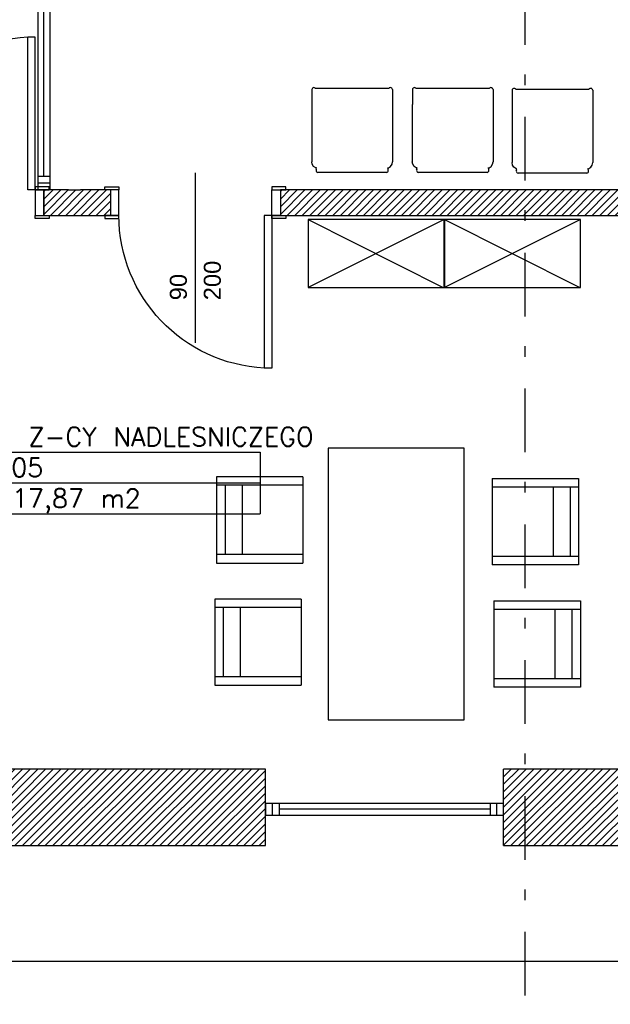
# Model space of a CAD drawing. Header units: inches. Extents: x 18487 to 24863, y 1480 to 5771.
# Tile 5 of 51: x 20804 to 21151, y 2100 to 2680. Entities that reach past the tile are written whole.
import ezdxf
from ezdxf.enums import TextEntityAlignment as Align

# ---------------------------------------------------------------- set-up
doc = ezdxf.new("R2010")
doc.units = ezdxf.units.IN
doc.header["$MEASUREMENT"] = 0
doc.linetypes.add('CENTER2', pattern=[80, 37.5, -17.5, 6.25, -18.75])
for name, color, linetype in [('_T meble', 7, 'Continuous'), ('_T sciany', 7, 'Continuous'), ('AA_PRZ_SCIANY_030', 7, 'Continuous'), ('ArchiCAD', 7, 'Continuous'), ('Window-Door Markers', 7, 'Continuous')]:
    doc.layers.add(name, color=color, linetype=linetype)
doc.styles.add('GENERATED_STYLE_16', font='txt')
doc.styles.add('GENERATED_STYLE_17', font='arial.ttf')
doc.styles.add('GENERATED_STYLE_20', font='txt')
doc.styles.get("Standard").update_dxf_attribs({"font": 'txt', "bigfont": 'BIGFONT.SHX'})
doc.dimstyles.new('Dimstyle_7', dxfattribs={"dimtxt": 15, "dimasz": 9.5, "dimexe": 0.18, "dimexo": 0.5, "dimgap": 0.09, "dimtad": 1, "dimdec": 0, "dimzin": 0, "dimdsep": 46, "dimtxsty": 'GENERATED_STYLE_20', "dimblk": 'ARROWHEAD_11', "dimblk1": 'ARROWHEAD_11', "dimblk2": 'ARROWHEAD_11', "dimcen": 0.09, "dimclrd": 220, "dimclre": 220, "dimclrt": 220, "dimadec": 1, "dimazin": 0, "dimtfac": 1, "dimtdec": 4, "dimtmove": 0, "dimatfit": 3, "dimfxl": 0, "dimtolj": 1, "dimtzin": 0, "dimarcsym": 0})
pattern_1 = [(45, (0, 0), (-2.24506403, 2.24506403), [])]

# ---------------------------------------------------------------- blocks, each defined once
blk = doc.blocks.new('GAB. Z-CY NADLESNICZEGO_1A.05_132', base_point=(20855.48, 2416.27))
at = {"layer": '_T sciany', "color": 160, "linetype": 'Continuous'}
for p, q in [((20765.93, 2425.33), (20765.93, 2389.09)), ((20765.93, 2425.33), (20945.03, 2425.33)), ((20945.03, 2425.33), (20945.03, 2389.09)), ((20765.93, 2407.21), (20945.03, 2407.21)), ((20765.93, 2389.09), (20945.03, 2389.09))]:
    blk.add_line(p, q, dxfattribs=at)
at = {"color": 0}
for tag in ['floor_f', 'ROOM_PERIM', 'ROOM_WALLS_SURF', 'ROOM_DOORS_SURF', 'ROOM_WINDS_SURF', 'ROOM_BASELEV', 'ROOM_HEIGHT', 'ROOM_NET_AREA', 'ROOM_REDUCED_AREA', 'ROOM_CALC_AREA', 'ROOM_VOLUME']:
    blk.add_attdef(tag, text='', height=200, dxfattribs=at).set_placement((20855.48, 2359.12), align=Align.BOTTOM_LEFT)
at = {"layer": '_T sciany', "color": 160}
for tag, p in [('ROOM_NAME', (20765.93, 2439.88)), ('ROOM_NUMBER', (20775.93, 2421.77)), ('ROOM_AREA', (20775.93, 2403.65))]:
    blk.add_attdef(tag, text='', height=11, dxfattribs=at).set_placement(p, align=Align.TOP_LEFT)
blk = doc.blocks.new('W BottomHung 65_213')
at = {"color": 0, "linetype": 'ByBlock'}
for p, q in [((70, 0), (-70, 0)), ((-70, 0), (-70, -6.8)), ((-66, 0), (-66, -6.8)), ((-62, -6.8), (-62, 0)), ((62, -6.8), (62, 0)), ((66, 0), (66, -6.8)), ((70, -6.8), (70, 0)), ((-62, -3.4), (62, -3.4)), ((-70, -6.8), (70, -6.8))]:
    blk.add_line(p, q, dxfattribs=at)
blk = doc.blocks.new('WALL_610', base_point=(21166.3, 2216.07))
at = {"layer": '_T sciany'}
h = blk.add_hatch(dxfattribs=at)
h.set_pattern_fill('ANSI31', color=5, style=0, pattern_type=2)
h.set_pattern_definition(pattern_1)
h.paths.add_polyline_path([(20779.1, 2238.57), (20779.1, 2193.57), (20948.24, 2193.57), (20948.24, 2238.57)], flags=0)
h = blk.add_hatch(dxfattribs=at)
h.set_pattern_fill('ANSI31', color=5, style=0, pattern_type=2)
h.set_pattern_definition(pattern_1)
h.paths.add_polyline_path([(21088.24, 2238.57), (21088.24, 2193.57), (21166.3, 2193.57), (21166.3, 2238.57)], flags=0)
at = {"layer": '_T sciany', "color": 5, "linetype": 'Continuous'}
for p, q in [((20948.24, 2238.57), (20779.1, 2238.57)), ((20948.24, 2193.57), (20948.24, 2238.57)), ((21088.24, 2193.57), (21088.24, 2238.57)), ((21166.3, 2238.57), (21088.24, 2238.57)), ((20779.1, 2193.57), (20948.24, 2193.57)), ((21088.24, 2193.57), (21166.3, 2193.57))]:
    blk.add_line(p, q, dxfattribs=at)
at = {"layer": '_T sciany', "color": 140, "linetype": 'Continuous', "rotation": 180}
blk.add_blockref('W BottomHung 65_213', (21018.24, 2211.57), dxfattribs=at)
blk = doc.blocks.new('W BottomHung 65_226')
at = {"color": 0, "linetype": 'ByBlock'}
for p, q in [((66.15, 0), (-66.15, 0)), ((-66.15, 0), (-66.15, -6.8)), ((-62.15, 0), (-62.15, -6.8)), ((-58.15, -6.8), (-58.15, 0)), ((58.15, -6.8), (58.15, 0)), ((62.15, 0), (62.15, -6.8)), ((66.15, -6.8), (66.15, 0)), ((-58.15, -3.4), (58.15, -3.4)), ((-66.15, -6.8), (66.15, -6.8))]:
    blk.add_line(p, q, dxfattribs=at)
blk = doc.blocks.new('WALL_613', base_point=(20835.72, 2572.27))
at = {"layer": '_T sciany'}
h = blk.add_hatch(dxfattribs=at)
h.set_pattern_fill('ANSI31', color=5, style=0, pattern_type=2)
h.set_pattern_definition(pattern_1)
h.paths.add_polyline_path([(20839.22, 2712.07), (20832.22, 2712.07)], flags=0)
h = blk.add_hatch(dxfattribs=at)
h.set_pattern_fill('ANSI31', color=5, style=0, pattern_type=2)
h.set_pattern_definition(pattern_1)
h.paths.add_polyline_path([(20839.22, 2579.77), (20832.22, 2579.77)], flags=0)
at = {"layer": '_T sciany', "color": 5, "linetype": 'Continuous'}
for p, q in [((20832.22, 2712.07), (20839.22, 2712.07)), ((20839.22, 2712.07), (20838.73, 2712.07)), ((20832.22, 2579.77), (20839.22, 2579.77))]:
    blk.add_line(p, q, dxfattribs=at)
at = {"layer": '_T sciany', "color": 140, "linetype": 'Continuous', "xscale": -1, "rotation": 270}
blk.add_blockref('W BottomHung 65_226', (20821.22, 2645.92), dxfattribs=at)
blk = doc.blocks.new('D1 -Tr 65_395')
at = {"color": 140, "linetype": 'Continuous'}
for p, q in [((45, 90), (40.555, 90)), ((40.555, 0), (40.555, 90)), ((45, 0), (45, 90)), ((-53.255, 0), (-53.255, 1.905)), ((-53.255, 1.905), (-45, 1.905)), ((-53.255, 0), (-53.255, 1.905)), ((-53.255, 1.905), (-45, 1.905)), ((-45, 0), (-53.255, 0)), ((-45, 0), (-53.255, 0)), ((-50, 0), (-45, 0)), ((-50, -15), (-50, 0)), ((-50, 0), (-45, 0)), ((-50, -15), (-50, 0)), ((-45, 1.905), (-45, 0)), ((-45, 1.905), (-45, 0)), ((-45, 0), (-45, -15)), ((-45, 0), (-45, -15)), ((45, 0), (40.555, 0)), ((53.255, 1.905), (45, 1.905)), ((45, 1.905), (45, 0)), ((53.255, 1.905), (45, 1.905)), ((45, 1.905), (45, 0)), ((50, 0), (45, 0)), ((45, 0), (45, -15)), ((45, 0), (53.255, 0)), ((50, 0), (45, 0)), ((45, 0), (45, -15)), ((45, 0), (53.255, 0)), ((50, -15), (50, 0)), ((50, -15), (50, 0)), ((53.255, 0), (53.255, 1.905)), ((53.255, 0), (53.255, 1.905)), ((-45, -15), (-53.255, -15)), ((-53.255, -15), (-53.255, -16.905)), ((-45, -15), (-53.255, -15)), ((-53.255, -15), (-53.255, -16.905)), ((-53.255, -16.905), (-45, -16.905)), ((-53.255, -16.905), (-45, -16.905)), ((-45, -15), (-50, -15)), ((-45, -15), (-50, -15)), ((-45, -16.905), (-45, -15)), ((-45, -16.905), (-45, -15)), ((45, -15), (50, -15)), ((45, -15), (53.255, -15)), ((45, -16.905), (45, -15)), ((45, -15), (50, -15)), ((45, -15), (53.255, -15)), ((45, -16.905), (45, -15)), ((53.255, -16.905), (45, -16.905)), ((53.255, -16.905), (45, -16.905)), ((53.255, -15), (53.255, -16.905)), ((53.255, -15), (53.255, -16.905))]:
    blk.add_line(p, q, dxfattribs=at)
blk.add_arc((45, 0), 90, 92.827477, 180, dxfattribs=at)
blk = doc.blocks.new('D1 -Tr 65_396')
at = {"color": 140, "linetype": 'Continuous'}
for p, q in [((45, 90), (40.555, 90)), ((40.555, 0), (40.555, 90)), ((45, 0), (45, 90)), ((-53.255, 0), (-53.255, 1.905)), ((-53.255, 1.905), (-45, 1.905)), ((-53.255, 0), (-53.255, 1.905)), ((-53.255, 1.905), (-45, 1.905)), ((-45, 0), (-53.255, 0)), ((-45, 0), (-53.255, 0)), ((-50, 0), (-45, 0)), ((-50, -15), (-50, 0)), ((-50, 0), (-45, 0)), ((-50, -15), (-50, 0)), ((-45, 1.905), (-45, 0)), ((-45, 1.905), (-45, 0)), ((-45, 0), (-45, -15)), ((-45, 0), (-45, -15)), ((45, 0), (40.555, 0)), ((53.255, 1.905), (45, 1.905)), ((45, 1.905), (45, 0)), ((53.255, 1.905), (45, 1.905)), ((45, 1.905), (45, 0)), ((50, 0), (45, 0)), ((45, 0), (45, -15)), ((45, 0), (53.255, 0)), ((50, 0), (45, 0)), ((45, 0), (45, -15)), ((45, 0), (53.255, 0)), ((50, -15), (50, 0)), ((50, -15), (50, 0)), ((53.255, 0), (53.255, 1.905)), ((53.255, 0), (53.255, 1.905)), ((-45, -15), (-53.255, -15)), ((-53.255, -15), (-53.255, -16.905)), ((-45, -15), (-53.255, -15)), ((-53.255, -15), (-53.255, -16.905)), ((-53.255, -16.905), (-45, -16.905)), ((-53.255, -16.905), (-45, -16.905)), ((-45, -15), (-50, -15)), ((-45, -15), (-50, -15)), ((-45, -16.905), (-45, -15)), ((-45, -16.905), (-45, -15)), ((45, -15), (50, -15)), ((45, -15), (53.255, -15)), ((45, -16.905), (45, -15)), ((45, -15), (50, -15)), ((45, -15), (53.255, -15)), ((45, -16.905), (45, -15)), ((53.255, -16.905), (45, -16.905)), ((53.255, -16.905), (45, -16.905)), ((53.255, -15), (53.255, -16.905)), ((53.255, -15), (53.255, -16.905))]:
    blk.add_line(p, q, dxfattribs=at)
blk.add_arc((45, 0), 90, 92.827477, 180, dxfattribs=at)
blk = doc.blocks.new('Window-Door Marker - 70_4117')
at = {"layer": 'ArchiCAD', "color": 140, "linetype": 'Continuous'}
blk.add_line((0, -90), (0, 10), dxfattribs=at)
blk = doc.blocks.new('WALL_630', base_point=(20385.09, 2572.27))
at = {"layer": '_T sciany'}
h = blk.add_hatch(dxfattribs=at)
h.set_pattern_fill('ANSI31', color=5, style=0, pattern_type=2)
h.set_pattern_definition(pattern_1)
h.paths.add_polyline_path([(20856.91, 2564.77), (20856.91, 2579.77), (20817.69, 2579.77), (20817.69, 2564.77)], flags=0)
h = blk.add_hatch(dxfattribs=at)
h.set_pattern_fill('ANSI31', color=5, style=0, pattern_type=2)
h.set_pattern_definition(pattern_1)
h.paths.add_polyline_path([(21166.3, 2564.77), (21166.3, 2579.77), (20956.91, 2579.77), (20956.91, 2564.77)], flags=0)
at = {"layer": '_T sciany', "color": 5, "linetype": 'Continuous'}
for p, q in [((20817.69, 2579.77), (20817.69, 2564.77)), ((20832.22, 2579.77), (20817.69, 2579.77)), ((20856.91, 2579.77), (20839.22, 2579.77)), ((20856.91, 2579.77), (20856.91, 2564.77)), ((20956.91, 2579.77), (20956.91, 2564.77)), ((21166.3, 2579.77), (20956.91, 2579.77)), ((20817.69, 2564.77), (20856.91, 2564.77)), ((20956.91, 2564.77), (21166.3, 2564.77))]:
    blk.add_line(p, q, dxfattribs=at)
at = {"layer": '_T sciany'}
blk.add_blockref('D1 -Tr 65_395', (20767.69, 2579.77), dxfattribs=at)
at = {"layer": '_T sciany', "xscale": -1, "rotation": 179.9999999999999}
blk.add_blockref('D1 -Tr 65_396', (20906.91, 2564.77), dxfattribs=at)
at = {"layer": 'Window-Door Markers'}
ref = blk.add_blockref('Window-Door Marker - 70_4117', (20906.91, 2579.77), dxfattribs=at)
ref.add_attrib('AC_WIDO_A_SIZE', '90', dxfattribs={"color": 255, "height": 10, "rotation": 90, "style": 'GENERATED_STYLE_17'}).set_placement((20904.87, 2514.77), align=Align.BOTTOM_LEFT)
ref.add_attrib('AC_WIDO_B_SIZE', '200', dxfattribs={"color": 255, "height": 10, "rotation": 90, "style": 'GENERATED_STYLE_17'}).set_placement((20924.87, 2514.77), align=Align.BOTTOM_LEFT)
blk = doc.blocks.new('Chair 2 65_7')
at = {"layer": '_T meble', "color": 0, "linetype": 'Continuous'}
for p, q in [((-21.22, 24.13), (-21.3, 23.7)), ((-21.22, 24.13), (-21.3, 23.7)), ((-21.3, 23.7), (-21.22, 23.27)), ((-21.3, 23.7), (-21.22, 23.27)), ((-21.22, 23.28), (-21.3, 23.08)), ((-21.22, 23.28), (-21.3, 23.08)), ((-21.01, 24.5), (-21.22, 24.13)), ((-21.01, 24.5), (-21.22, 24.13)), ((-20.67, 24.78), (-21.01, 24.5)), ((-20.67, 24.78), (-21.01, 24.5)), ((-20.27, 24.93), (-20.67, 24.78)), ((-20.27, 24.93), (-20.67, 24.78)), ((-20.27, 24.93), (20.17, 24.93)), ((-20.27, 24.93), (20.17, 24.93)), ((20.58, 24.78), (20.17, 24.93)), ((20.58, 24.78), (20.17, 24.93)), ((20.91, 24.5), (20.58, 24.78)), ((20.91, 24.5), (20.58, 24.78)), ((21.13, 24.13), (20.91, 24.5)), ((21.13, 24.13), (20.91, 24.5)), ((21.2, 23.08), (21.12, 23.27)), ((21.2, 23.08), (21.12, 23.27)), ((21.12, 23.23), (21.12, 23.24)), ((21.12, 23.23), (21.12, 23.24)), ((21.2, 23.7), (21.13, 24.13)), ((21.2, 23.7), (21.13, 24.13)), ((21.13, 23.27), (21.2, 23.7)), ((21.13, 23.27), (21.2, 23.7)), ((-23.51, 20.14), (-23.8, 18.7)), ((-23.51, 20.14), (-23.8, 18.7)), ((-23.51, 20.1), (-23.8, 18.67)), ((-23.51, 20.1), (-23.8, 18.67)), ((-23.8, -15.03), (-23.8, 18.7)), ((-23.8, -15.03), (-23.8, 18.7)), ((-23.72, 18.67), (-23.8, 18.67)), ((-23.8, -15.06), (-23.8, 18.67)), ((-23.72, 18.67), (-23.8, 18.67)), ((-23.8, -15.06), (-23.8, 18.67)), ((-22.7, 21.35), (-23.51, 20.14)), ((-22.7, 21.35), (-23.51, 20.14)), ((-21.48, 22.17), (-22.7, 21.35)), ((-21.48, 22.17), (-22.7, 21.35)), ((-20.96, 22.27), (-21.48, 22.17)), ((-20.96, 22.27), (-21.48, 22.17)), ((-21.3, 23.08), (-20.96, 22.27)), ((-21.3, 23.08), (-20.96, 22.27)), ((21.2, 23.08), (20.86, 22.27)), ((21.2, 23.08), (20.86, 22.27)), ((20.86, 22.27), (21.39, 22.17)), ((20.86, 22.27), (21.39, 22.17)), ((21.39, 22.17), (22.6, 21.35)), ((21.39, 22.17), (22.6, 21.35)), ((22.6, 21.35), (23.42, 20.14)), ((22.6, 21.35), (23.42, 20.14)), ((23.42, 20.14), (23.7, 18.7)), ((23.42, 20.14), (23.7, 18.7)), ((23.7, 18.67), (23.62, 18.67)), ((23.7, 18.67), (23.62, 18.67)), ((23.7, -15.03), (23.7, 18.7)), ((23.7, -15.03), (23.7, 18.7)), ((23.7, -15.06), (23.7, 18.67)), ((23.7, -15.06), (23.7, 18.67)), ((-23.8, -15.03), (-23.78, -15.04)), ((-23.8, -15.03), (-23.78, -15.04)), ((-23.8, -15.06), (-23.78, -15.06)), ((-23.8, -15.06), (-23.78, -15.06)), ((-23.78, -24), (-23.78, -15.03)), ((-23.78, -24), (-23.78, -15.03)), ((-23.78, -18.48), (-23.78, -15.06)), ((-23.78, -18.48), (-23.78, -15.06)), ((23.68, -24), (23.68, -15.03)), ((23.68, -15.04), (23.7, -15.03)), ((23.68, -24), (23.68, -15.03)), ((23.68, -15.04), (23.7, -15.03)), ((23.68, -18.48), (23.68, -15.06)), ((23.68, -15.06), (23.7, -15.06)), ((23.68, -18.48), (23.68, -15.06)), ((23.68, -15.06), (23.7, -15.06)), ((-23.78, -21.39), (-23.78, -18.48)), ((-23.78, -21.39), (-23.78, -18.48)), ((-23.78, -23.33), (-23.78, -21.39)), ((-23.78, -23.33), (-23.78, -21.39)), ((23.68, -21.39), (23.68, -18.48)), ((23.68, -21.39), (23.68, -18.48)), ((23.68, -23.33), (23.68, -21.39)), ((23.68, -23.33), (23.68, -21.39)), ((-23.78, -23.77), (-23.8, -23.8)), ((-23.78, -23.77), (-23.8, -23.8)), ((-23.8, -23.8), (-23.78, -23.83)), ((-23.8, -23.8), (-23.78, -23.83)), ((-23.78, -24.02), (-23.78, -23.33)), ((-23.78, -24.02), (-23.78, -23.33)), ((-23.78, -24), (-23.63, -24.41)), ((-23.78, -24), (-23.63, -24.41)), ((-23.78, -24.02), (-23.63, -24.42)), ((-23.78, -24.02), (-23.63, -24.42)), ((-23.63, -24.41), (-23.35, -24.74)), ((-23.63, -24.41), (-23.35, -24.74)), ((-23.63, -24.42), (-23.35, -24.76)), ((-23.63, -24.42), (-23.35, -24.76)), ((-23.35, -24.74), (-22.98, -24.96)), ((-23.35, -24.74), (-22.98, -24.96)), ((-23.35, -24.76), (-22.98, -24.97)), ((-23.35, -24.76), (-22.98, -24.97)), ((-23.19, -24.85), (-23.18, -24.88)), ((-23.19, -24.85), (-23.18, -24.88)), ((-23.18, -24.88), (-23.14, -24.88)), ((-23.18, -24.88), (-23.14, -24.88)), ((-22.98, -24.96), (-22.55, -25.03)), ((-22.98, -24.96), (-22.55, -25.03)), ((-22.98, -24.97), (-22.55, -25.05)), ((-22.98, -24.97), (-22.55, -25.05)), ((-22.55, -25.03), (-22.12, -24.96)), ((-22.55, -25.03), (-22.12, -24.96)), ((-22.55, -25.05), (-22.12, -24.97)), ((-22.55, -25.05), (-22.12, -24.97)), ((-22.12, -24.96), (-21.75, -24.74)), ((-22.12, -24.96), (-21.75, -24.74)), ((-22.12, -24.97), (-21.75, -24.76)), ((-22.12, -24.97), (-21.75, -24.76)), ((-21.96, -24.88), (-21.93, -24.88)), ((-21.96, -24.88), (-21.93, -24.88)), ((-21.93, -24.88), (-21.91, -24.85)), ((-21.93, -24.88), (-21.91, -24.85)), ((-21.75, -24.74), (-21.52, -24.47)), ((-21.75, -24.74), (-21.52, -24.47)), ((-21.75, -24.76), (-21.52, -24.49)), ((-21.75, -24.76), (-21.52, -24.49)), ((-21.52, -24.47), (21.43, -24.47)), ((-21.52, -24.47), (21.43, -24.47)), ((21.43, -24.47), (21.65, -24.74)), ((21.43, -24.47), (21.65, -24.74)), ((21.65, -24.74), (22.02, -24.96)), ((21.65, -24.74), (22.02, -24.96)), ((22.02, -24.96), (22.45, -25.03)), ((22.02, -24.96), (22.45, -25.03)), ((22.45, -25.03), (22.88, -24.96)), ((22.45, -25.03), (22.88, -24.96)), ((22.88, -24.96), (23.25, -24.74)), ((22.88, -24.96), (23.25, -24.74)), ((23.25, -24.74), (23.53, -24.41)), ((23.25, -24.74), (23.53, -24.41)), ((23.53, -24.41), (23.68, -24)), ((23.53, -24.41), (23.68, -24))]:
    blk.add_line(p, q, dxfattribs=at)
blk = doc.blocks.new('Chair Arm 65_3883')
at = {"layer": '_T meble', "color": 0, "linetype": 'Continuous'}
for p, q in [((0, 50.8), (50.8, 50.8)), ((0, 50.8), (0, 0)), ((5, 50.8), (5, 0)), ((45.8, 50.8), (45.8, 0)), ((50.8, 0), (50.8, 50.8)), ((5, 15), (45.8, 15)), ((0, 0), (50.8, 0)), ((5, 5), (45.8, 5))]:
    blk.add_line(p, q, dxfattribs=at)
blk = doc.blocks.new('PLN_Szafa lekarska Cl')
at = {"layer": '_T meble', "color": 0, "linetype": 'ByBlock'}
for p, q in [((0, 0), (51, 0)), ((0, -55), (0, 0)), ((0, 0), (51, -55)), ((51, 0), (0.29, -55)), ((51, 0), (51, -55)), ((51, -55), (0, -55))]:
    blk.add_line(p, q, dxfattribs=at)
blk = doc.blocks.new('Chair Arm 65_58')
at = {"layer": '_T meble', "color": 0, "linetype": 'Continuous'}
for p, q in [((0, 50.8), (50.8, 50.8)), ((0, 50.8), (0, 0)), ((5, 50.8), (5, 0)), ((45.8, 50.8), (45.8, 0)), ((50.8, 0), (50.8, 50.8)), ((5, 15), (45.8, 15)), ((0, 0), (50.8, 0)), ((5, 5), (45.8, 5))]:
    blk.add_line(p, q, dxfattribs=at)
blk = doc.blocks.new('Table 120x80 65_3983')
at = {"layer": '_T meble', "color": 0, "linetype": 'Continuous'}
for p, q in [((-80, -80), (-80, 0)), ((-80, 0), (80, 0)), ((80, 0), (80, -80)), ((80, -80), (-80, -80))]:
    blk.add_line(p, q, dxfattribs=at)
blk = doc.blocks.new('*D426')
at = {"layer": 'ArchiCAD', "color": 220, "linetype": 'Continuous'}
for p, q in [((19973.81, 2926.76), (19966.94, 2926.76)), ((19976.31, 2739.57), (19976.31, 2924.26)), ((19985.69, 2926.76), (19978.81, 2926.76)), ((19973.81, 2737.07), (19966.94, 2737.07)), ((19985.69, 2737.07), (19978.81, 2737.07))]:
    blk.add_line(p, q, dxfattribs=at)
at = {"layer": 'ArchiCAD', "color": 220, "linetype": 'Continuous', "const_width": 2.5}
for points in [[(19975.06, 2926.76, 1), (19977.56, 2926.76, 1)], [(19975.06, 2737.07, 1), (19977.56, 2737.07, 1)]]:
    blk.add_lwpolyline(points, format="xyb", close=True, dxfattribs=at)
at = {"layer": 'ArchiCAD', "color": 220, "linetype": 'Continuous'}
for centre in [(19976.31, 2926.76), (19976.31, 2737.07)]:
    blk.add_circle(centre, 2.5, dxfattribs=at)
at = {"layer": 'ArchiCAD', "color": 220, "char_height": 15, "attachment_point": 1, "rotation": 90}
for s, insert in [('\\A1;{\\fArial Europa Srodkowa|b0|i0|c0|p34;\\C220;25}', (19958.31, 2901.5)), ('\\A1;{\\fArial Europa Srodkowa|b0|i0|c0|p34;\\C220;190}', (19958.31, 2803.46))]:
    blk.add_mtext(s, dxfattribs=dict(at, insert=insert))
blk = doc.blocks.new('ARROWHEAD_11')
at = {"color": 0, "linetype": 'Continuous'}
blk.add_line((0, 0), (-1, 0), dxfattribs=at)
at = {"color": 0, "linetype": 'Continuous', "const_width": 0.25}
blk.add_lwpolyline([(-0.125, 0, 1), (0.125, 0, 1)], format="xyb", close=True, dxfattribs=at)
blk = doc.blocks.new('*D427')
at = {"layer": 'ArchiCAD', "color": 220, "linetype": 'Continuous'}
for p, q in [((19973.81, 2951.76), (19966.94, 2951.76)), ((19985.69, 2951.76), (19978.81, 2951.76)), ((19976.31, 2929.26), (19976.31, 2949.26)), ((19973.81, 2926.76), (19966.94, 2926.76)), ((19985.69, 2926.76), (19978.81, 2926.76))]:
    blk.add_line(p, q, dxfattribs=at)
at = {"layer": 'ArchiCAD', "color": 220, "linetype": 'Continuous', "const_width": 2.5}
for points in [[(19975.06, 2951.76, 1), (19977.56, 2951.76, 1)], [(19975.06, 2926.76, 1), (19977.56, 2926.76, 1)]]:
    blk.add_lwpolyline(points, format="xyb", close=True, dxfattribs=at)
at = {"layer": 'ArchiCAD', "color": 220, "linetype": 'Continuous'}
for centre in [(19976.31, 2951.76), (19976.31, 2926.76)]:
    blk.add_circle(centre, 2.5, dxfattribs=at)

msp = doc.modelspace()

# ---------------------------------------------------------------- linework, layer by layer
at = {"layer": 'AA_PRZ_SCIANY_030', "color": 150, "linetype": 'CENTER2'}
msp.add_line((21100.71, 4062.76), (21100.71, 2023.49), dxfattribs=at)
at = {"layer": 'AA_PRZ_SCIANY_030', "color": 150, "linetype": 'Continuous'}
msp.add_line((21436.96, 2125.29), (20174.55, 2125.29), dxfattribs=at)

# ---------------------------------------------------------------- block references
at = {"layer": '_T meble', "color": 162}
for name, p, rotation in [('Chair 2 65_7', (20999.07, 2614.98), 180), ('Chair 2 65_7', (21058.23, 2614.98), 180), ('Chair 2 65_7', (21116.89, 2614.53), 180), ('Chair Arm 65_58', (20919.35, 2410.82), 270), ('Chair Arm 65_58', (20918.33, 2338.82), 270)]:
    msp.add_blockref(name, p, dxfattribs=dict(at, rotation=rotation))
at = {"layer": '_T meble', "color": 162, "linetype": 'Continuous', "xscale": -1.568627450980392, "yscale": 0.7272727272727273}
for p in [(21053.22, 2562.35), (21133.51, 2562.35)]:
    msp.add_blockref('PLN_Szafa lekarska Cl', p, dxfattribs=at)
at = {"layer": '_T meble', "color": 162, "xscale": -1}
for name, p, rotation in [('Table 120x80 65_3983', (21065.07, 2347.68), 270), ('Chair Arm 65_3883', (21132.37, 2409.81), 90), ('Chair Arm 65_3883', (21133.38, 2337.81), 90)]:
    msp.add_blockref(name, p, dxfattribs=dict(at, rotation=rotation))
at = {"layer": '_T sciany', "color": 5}
for name, p in [('WALL_613', (20835.72, 2572.27)), ('WALL_630', (20385.09, 2572.27)), ('WALL_610', (21166.3, 2216.07))]:
    msp.add_blockref(name, p, dxfattribs=at)
at = {"layer": '_T sciany', "color": 254, "linetype": 'Continuous'}
ref = msp.add_blockref('GAB. Z-CY NADLESNICZEGO_1A.05_132', (20855.48, 2416.27), dxfattribs=at)
ref.add_attrib('ROOM_NAME', 'GAB. Z-CY NADLESNICZEGO', dxfattribs={"color": 160, "linetype": 'Continuous', "height": 11}).set_placement((20765.93, 2439.88), align=Align.TOP_LEFT)
ref.add_attrib('ROOM_NUMBER', '1A.05', dxfattribs={"color": 160, "linetype": 'Continuous', "height": 11}).set_placement((20775.93, 2421.77), align=Align.TOP_LEFT)
ref.add_attrib('ROOM_AREA', 'A: 17,87 m2', dxfattribs={"color": 160, "linetype": 'Continuous', "height": 11}).set_placement((20775.93, 2403.65), align=Align.TOP_LEFT)

# ---------------------------------------------------------------- dimensions: what is measured, and where the dimension line sits
at = {"layer": 'ArchiCAD', "color": 220, "linetype": 'Continuous'}
for p1, p2, picture, middle in [((21166.3, 2926.76), (20407.09, 2951.76), '*D427', (19965.81, 2907.19)), ((20795.98, 2737.07), (21166.3, 2926.76), '*D426', (19965.81, 2809.15))]:
    dim = msp.add_linear_dim(base=(19976.31, 2238.57), p1=p1, p2=p2, angle=90, dimstyle='Dimstyle_7', dxfattribs=at)
    dim.commit()
    dim.dimension.update_dxf_attribs({"geometry": picture, "text_midpoint": middle})

doc.saveas('drawing.dxf')
